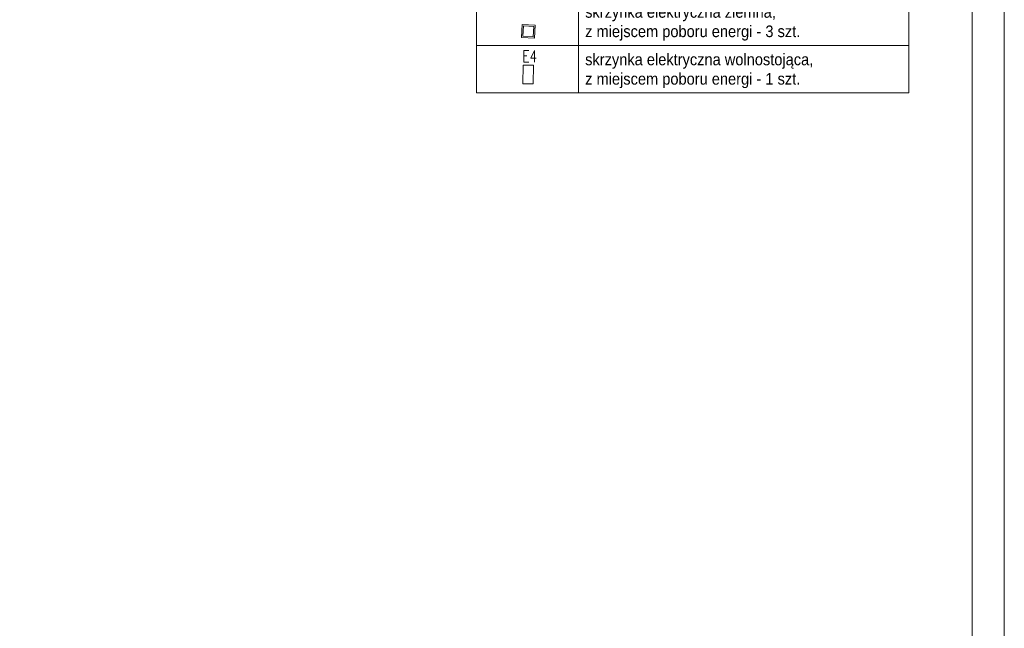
# Model space of a CAD drawing. Extents: x -110 to 11927435, y -6590197 to 5675008.
# Tile 67 of 71: x 6591220 to 6591297, y 5674775 to 5674822. Entities that reach past the tile are written whole.
import ezdxf

# ---------------------------------------------------------------- set-up
doc = ezdxf.new("R2010")
doc.units = 0
doc.linetypes.add('1', pattern=[0])
doc.layers.get('0').update_dxf_attribs({"color": 250, "linetype": 'CONTINUOUS', "lineweight": 100})
doc.layers.add('_0', color=7, linetype='CONTINUOUS')
doc.layers.add('A_opisy', color=7, linetype='CONTINUOUS', lineweight=5)
doc.styles.add('other_WYMIAR', font='arial.ttf', dxfattribs={"width": 0.9, "height": 0.9})
doc.styles.get("Standard").update_dxf_attribs({"font": 'Simplex.SHX', "width": 0.75})

msp = doc.modelspace()

# ---------------------------------------------------------------- linework, layer by layer
at = {"color": 0, "linetype": 'ByBlock', "lineweight": 0}
msp.add_lwpolyline([(6591086.502, 5675007.599), (6591086.502, 5674710.508), (6591296.565, 5674710.508), (6591296.565, 5675007.599), (6591086.502, 5675007.599)], dxfattribs=at)
at = {"color": 0, "linetype": 'ByBlock', "lineweight": 18}
msp.add_lwpolyline([(6591089.002, 5675005.098), (6591089.002, 5674713.009), (6591294.065, 5674713.009), (6591294.065, 5675005.098)], close=True, dxfattribs=at)
at = {"layer": '_0', "color": 1, "linetype": 'ByBlock', "lineweight": 9, "flags": 128}
msp.add_lwpolyline([(6591260.168, 5674820.401), (6591259.17, 5674820.452), (6591259.221, 5674821.451), (6591260.219, 5674821.4)], close=True, dxfattribs=at)
for points in [[(6591260.074, 5674820.506), (6591259.275, 5674820.547), (6591259.315, 5674821.346), (6591260.114, 5674821.305), (6591260.074, 5674820.506)], [(6591260.073, 5674816.846), (6591259.273, 5674816.859), (6591259.287, 5674818.302), (6591260.086, 5674818.295), (6591260.073, 5674816.846)]]:
    msp.add_lwpolyline(points, dxfattribs=at)
at = {"layer": 'A_opisy', "linetype": 'ByBlock', "lineweight": 20}
for points in [[(6591255.674, 5674823.513), (6591263.577, 5674823.513), (6591263.577, 5674819.837), (6591255.674, 5674819.837)], [(6591263.577, 5674823.513), (6591289.162, 5674823.513), (6591289.162, 5674819.837), (6591263.577, 5674819.837)], [(6591255.674, 5674819.837), (6591263.577, 5674819.837), (6591263.577, 5674816.16), (6591255.674, 5674816.16)], [(6591263.577, 5674819.837), (6591289.162, 5674819.837), (6591289.162, 5674816.16), (6591263.577, 5674816.16)]]:
    msp.add_lwpolyline(points, close=True, dxfattribs=at)

# ---------------------------------------------------------------- texts
at = {"layer": '_0', "color": 1, "linetype": '1', "insert": (6591259.243, 5674819.444), "char_height": 0.9, "width": 6.36182, "attachment_point": 1}
msp.add_mtext('E4', dxfattribs=at)
at = {"layer": 'A_opisy', "linetype": 'ByBlock', "char_height": 0.9, "attachment_point": 1, "style": 'other_WYMIAR'}
for s, insert in [('skrzynka elektryczna ziemna,\\Pz miejscem poboru energi - 3 szt.', (6591264.099, 5674822.873)), ('skrzynka elektryczna wolnostojąca,\\Pz miejscem poboru energi - 1 szt.', (6591264.099, 5674819.197))]:
    msp.add_mtext_dynamic_manual_height_columns(s, width=25.61993, gutter_width=4.5, heights=[-2.668], dxfattribs=dict(at, insert=insert))

doc.saveas('drawing.dxf')
